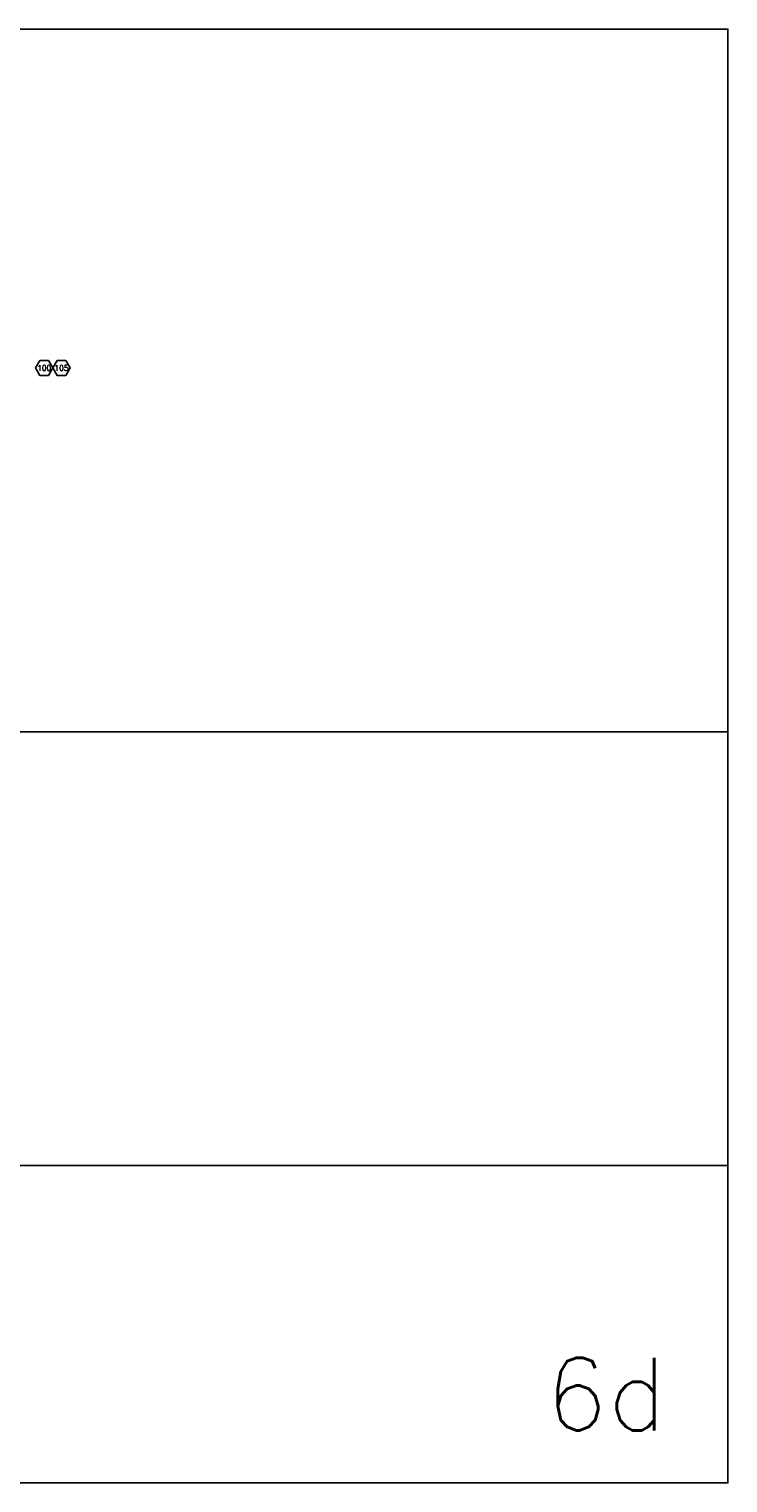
# Model space of a CAD drawing. Extents: x 1152 to 2559, y 156 to 782.
# Tile 21 of 111: x 1833 to 1920, y 361 to 541. Entities that reach past the tile are written whole.
import ezdxf
from ezdxf.enums import TextEntityAlignment as Align

# ---------------------------------------------------------------- set-up
doc = ezdxf.new("R2010")
doc.units = 0
doc.header["$MEASUREMENT"] = 0
doc.layers.get('0').update_dxf_attribs({"linetype": 'CONTINUOUS'})
doc.layers.add('FREEZE-LINES', color=8, linetype='CONTINUOUS', plot=False)
doc.layers.add('FREEZE-OUTLINE-TITLES', color=60, linetype='CONTINUOUS')
doc.layers.add('TEXT', color=3, linetype='CONTINUOUS')
doc.styles.add('SIMPLEX', font='simplex')

# ---------------------------------------------------------------- blocks, each defined once
blk = doc.blocks.new('HEX')
at = {"color": 3}
blk.add_lwpolyline([(-0.058, 0.1), (-0.115, 0), (-0.058, -0.1), (0.058, -0.1), (0.115, 0), (0.058, 0.1)], close=True, dxfattribs=at)
at = {"color": 3, "style": 'SIMPLEX'}
blk.add_attdef('D#', text='', height=0.08, dxfattribs=at).set_placement((0, 0), align=Align.MIDDLE)

msp = doc.modelspace()

# ---------------------------------------------------------------- linework, layer by layer
at = {"layer": 'FREEZE-LINES', "color": 8, "linetype": 'Continuous'}
for p, q in [((1679.62164, 454.19247), (1919.62164, 454.19247)), ((1692.6509, 400.50087), (1919.62164, 400.50087))]:
    msp.add_line(p, q, dxfattribs=at)
at = {"layer": 'FREEZE-OUTLINE-TITLES', "color": 60, "linetype": 'Continuous'}
msp.add_lwpolyline([(1679.62164, 541.19247), (1919.62164, 541.19247), (1919.62164, 361.19247), (1679.62164, 361.19247)], close=True, dxfattribs=at)

# ---------------------------------------------------------------- block references
at = {"layer": 'TEXT'}
ref = msp.add_blockref('HEX', (1834.89357, 499.2365), dxfattribs=dict(at, xscale=9.281926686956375, yscale=9.281926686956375, zscale=9.281926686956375))
ref.add_attrib('D#', '100', dxfattribs={"layer": '0', "height": 0.675, "style": 'SIMPLEX'}).set_placement((1834.89357, 499.2365), align=Align.MIDDLE)
ref = msp.add_blockref('HEX', (1837.03714, 499.2365), dxfattribs=dict(at, xscale=9.281926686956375, yscale=9.281926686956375, zscale=9.281926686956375))
ref.add_attrib('D#', '105', dxfattribs={"layer": '0', "height": 0.675, "style": 'SIMPLEX'}).set_placement((1837.03714, 499.2365), align=Align.MIDDLE)

# ---------------------------------------------------------------- texts
at = {"layer": 'FREEZE-OUTLINE-TITLES', "color": 6, "linetype": 'Continuous', "style": 'SIMPLEX'}
msp.add_text('6d', height=9, dxfattribs=at).set_placement((1912.04244, 376.69332), align=Align.TOP_RIGHT)

doc.saveas('drawing.dxf')
